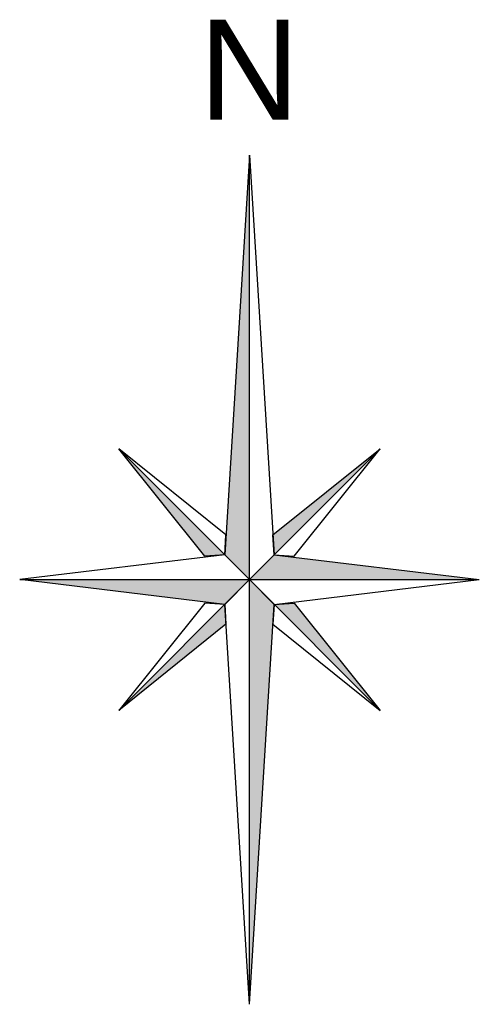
# Model space of a CAD drawing. Extents: x 635157 to 635442, y 694407 to 694910.
# Tile 19 of 104: x 635400.53 to 635409.73, y 694411 to 694430.71. Entities that reach past the tile are written whole.
import ezdxf
from ezdxf.enums import TextEntityAlignment as Align

# ---------------------------------------------------------------- set-up
doc = ezdxf.new("R2010")
doc.units = 0
doc.header["$MEASUREMENT"] = 0
doc.layers.get('0').update_dxf_attribs({"color": 12, "linetype": 'CONTINUOUS'})
doc.layers.add('APEX TITLE BLOCK', color=86, linetype='CONTINUOUS')
doc.styles.add('Arial', font='arial.ttf')

# ---------------------------------------------------------------- blocks, each defined once
blk = doc.blocks.new('NorthPoint')
at = {"layer": 'APEX TITLE BLOCK', "color": 7}
for points in [[(0, 42.5), (-2.475, 2.475)], [(0, -42.5), (0, 42.5)], [(0, 42.5), (2.475, 2.475)], [(-2.475, 2.475), (-2.351, 4.471), (-13.081, 13.081)], [(-2.475, 2.475), (-4.471, 2.351), (-13.081, 13.081)], [(0, 0), (-13.081, 13.081)], [(0, 0), (13.081, 13.081)], [(2.475, 2.475), (2.351, 4.471), (13.081, 13.081)], [(2.475, 2.475), (4.471, 2.351), (13.081, 13.081)], [(0, 0), (-2.475, 2.475), (-23, 0)], [(0, 0), (2.475, 2.475), (23, 0)], [(-23, 0), (23, 0)], [(0, 0), (-2.475, -2.475), (-23, 0)], [(0, 0), (-13.081, -13.081)], [(0, 0), (13.081, -13.081)], [(0, 0), (2.475, -2.475), (23, 0)], [(-2.475, -2.475), (-4.471, -2.351), (-13.081, -13.081)], [(-2.475, -2.475), (-2.351, -4.471), (-13.081, -13.081)], [(0, -42.5), (-2.475, -2.475)], [(0, -42.5), (2.475, -2.475)], [(2.475, -2.475), (2.351, -4.471), (13.081, -13.081)], [(2.475, -2.475), (4.471, -2.351), (13.081, -13.081)]]:
    blk.add_lwpolyline(points, dxfattribs=at)
for points in [[(-2.475, 2.475), (0, 0), (0, 42.5)], [(-4.471, 2.351), (-2.475, 2.475), (-13.081, 13.081)], [(2.475, 2.475), (2.351, 4.471), (13.081, 13.081)], [(0, 0), (2.475, 2.475), (23, 0)], [(0, 0), (-2.475, -2.475), (-23, 0)], [(0, 0), (2.475, -2.475), (0, -42.5)], [(-2.475, -2.475), (-2.351, -4.471), (-13.081, -13.081)], [(2.475, -2.475), (4.471, -2.351), (13.081, -13.081)]]:
    blk.add_solid(points, dxfattribs=at)
at = {"layer": 'APEX TITLE BLOCK', "color": 7, "style": 'Arial'}
blk.add_text('N', height=10, rotation=359.99995, dxfattribs=at).set_placement((-0.019, 46.042), align=Align.CENTER)

msp = doc.modelspace()

# ---------------------------------------------------------------- block references
at = {"linetype": 'ByBlock', "xscale": 0.2, "yscale": 0.2, "zscale": 0.2}
msp.add_blockref('NorthPoint', (635405.125, 694419.503), dxfattribs=at)

doc.saveas('drawing.dxf')
